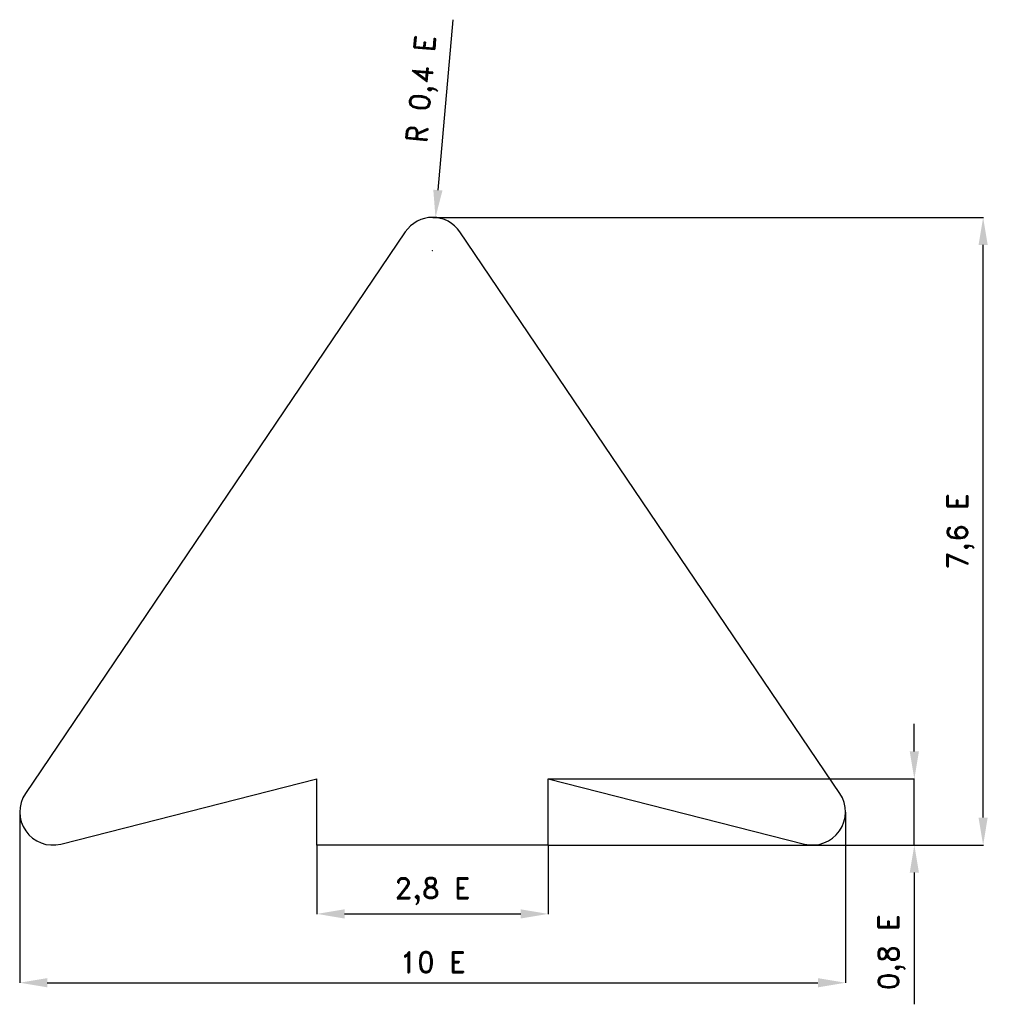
# Model space of a CAD drawing. Header units: millimetres. Extents: x 678 to 1384, y 917 to 1632.
import ezdxf

# ---------------------------------------------------------------- set-up
doc = ezdxf.new("R2010")
doc.units = ezdxf.units.MM
doc.header["$LTSCALE"] = 5
doc.layers.add('Kóty', color=2, linetype='Continuous')
doc.layers.add('Značka', color=7, linetype='Continuous')
doc.styles.get("Standard").update_dxf_attribs({"font": 'romand.shx', "height": 15})
doc.dimstyles.get("Standard").update_dxf_attribs({"dimtxt": 15, "dimasz": 20, "dimexe": 0.18, "dimexo": 0.0625, "dimgap": 7.5, "dimtad": 1, "dimdec": 0, "dimzin": 0, "dimdsep": 46, "dimtxsty": 'Standard', "dimcen": 0.09, "dimadec": 0, "dimazin": 0, "dimtfac": 1, "dimtdec": 0, "dimtofl": 0, "dimtmove": 0, "dimatfit": 3, "dimfxl": 1, "dimtolj": 1, "dimtzin": 0, "dimarcsym": 0})

# ---------------------------------------------------------------- blocks, each defined once
blk = doc.blocks.new('*D0')
at = {"layer": 'Defpoints', "color": 0, "transparency": 16777216}
for p in [(980.56, 1488.52), (978.47, 1464.61)]:
    blk.add_point(p, dxfattribs=at)
at = {"layer": 'Kóty', "color": 0, "linetype": 'Continuous', "lineweight": -2, "transparency": 16777216}
blk.add_line((993.14, 1632.25), (982.31, 1508.44), dxfattribs=at)
at = {"layer": 'Kóty', "color": 0, "lineweight": -2, "transparency": 16777216}
for p, q in [((978.38, 1464.61), (978.56, 1464.61)), ((978.47, 1464.52), (978.47, 1464.7))]:
    blk.add_line(p, q, dxfattribs=at)
at = {"layer": 'Kóty', "color": 0, "transparency": 16777216}
blk.add_solid([(978.98, 1508.73), (985.63, 1508.15), (980.56, 1488.52)], dxfattribs=at)
at = {"layer": 'Kóty', "color": 0, "transparency": 16777216, "insert": (972.23, 1581.74), "char_height": 15, "attachment_point": 5, "rotation": 84.99696}
blk.add_mtext('\\A1;R 0,4 E', dxfattribs=at)
blk = doc.blocks.new('*D1')
at = {"layer": 'Defpoints', "color": 0, "transparency": 16777216}
for p in [(894.47, 1032.61), (1062.47, 1032.61), (1062.47, 982.57)]:
    blk.add_point(p, dxfattribs=at)
at = {"layer": 'Kóty', "color": 0, "lineweight": -2, "transparency": 16777216}
for p, q in [((894.47, 1032.55), (894.47, 982.39)), ((1062.47, 1032.55), (1062.47, 982.39)), ((914.47, 982.57), (1042.47, 982.57))]:
    blk.add_line(p, q, dxfattribs=at)
at = {"layer": 'Kóty', "color": 0, "transparency": 16777216}
for points in [[(914.47, 985.9), (914.47, 979.23), (894.47, 982.57)], [(1042.47, 985.9), (1042.47, 979.23), (1062.47, 982.57)]]:
    blk.add_solid(points, dxfattribs=at)
at = {"layer": 'Kóty', "color": 0, "transparency": 16777216, "insert": (978.47, 999), "char_height": 15, "attachment_point": 5}
blk.add_mtext('\\A1;2,8 E', dxfattribs=at)
blk = doc.blocks.new('*D2')
at = {"layer": 'Defpoints', "color": 0, "transparency": 16777216}
for p in [(678.47, 1056.61), (1278.47, 1056.61), (1278.47, 932.56)]:
    blk.add_point(p, dxfattribs=at)
at = {"layer": 'Kóty', "color": 0, "lineweight": -2, "transparency": 16777216}
for p, q in [((678.47, 1056.55), (678.47, 932.38)), ((1278.47, 1056.55), (1278.47, 932.38)), ((698.47, 932.56), (1258.47, 932.56))]:
    blk.add_line(p, q, dxfattribs=at)
at = {"layer": 'Kóty', "color": 0, "transparency": 16777216}
for points in [[(698.47, 935.9), (698.47, 929.23), (678.47, 932.56)], [(1258.47, 935.9), (1258.47, 929.23), (1278.47, 932.56)]]:
    blk.add_solid(points, dxfattribs=at)
at = {"layer": 'Kóty', "color": 0, "transparency": 16777216, "insert": (978.47, 947.56), "char_height": 15, "attachment_point": 5}
blk.add_mtext('\\A1;10 E', dxfattribs=at)
blk = doc.blocks.new('*D3')
at = {"layer": 'Defpoints', "color": 0, "transparency": 16777216}
for p in [(1062.47, 1080.61), (1254.47, 1032.61), (1328.47, 1032.61)]:
    blk.add_point(p, dxfattribs=at)
at = {"layer": 'Kóty', "color": 0, "lineweight": -2, "transparency": 16777216}
for p, q in [((1328.47, 1100.61), (1328.47, 1120.61)), ((1062.53, 1080.61), (1328.65, 1080.61)), ((1254.53, 1032.61), (1328.65, 1032.61)), ((1328.47, 1012.61), (1328.47, 916.89))]:
    blk.add_line(p, q, dxfattribs=at)
at = {"layer": 'Kóty', "color": 0, "transparency": 16777216}
for points in [[(1325.14, 1100.61), (1331.8, 1100.61), (1328.47, 1080.61)], [(1325.14, 1012.61), (1331.8, 1012.61), (1328.47, 1032.61)]]:
    blk.add_solid(points, dxfattribs=at)
at = {"layer": 'Kóty', "color": 0, "transparency": 16777216, "insert": (1312.04, 954.75), "char_height": 15, "attachment_point": 5, "rotation": 90}
blk.add_mtext('\\A1;0,8 E', dxfattribs=at)
blk = doc.blocks.new('*D4')
at = {"layer": 'Defpoints', "color": 0, "transparency": 16777216}
for p in [(978.47, 1488.61), (1378.47, 1488.61), (1062.47, 1032.61)]:
    blk.add_point(p, dxfattribs=at)
at = {"layer": 'Kóty', "color": 0, "lineweight": -2, "transparency": 16777216}
for p, q in [((978.53, 1488.61), (1378.65, 1488.61)), ((1378.47, 1052.61), (1378.47, 1468.61)), ((1062.53, 1032.61), (1378.65, 1032.61))]:
    blk.add_line(p, q, dxfattribs=at)
at = {"layer": 'Kóty', "color": 0, "transparency": 16777216}
for points in [[(1375.14, 1468.61), (1381.8, 1468.61), (1378.47, 1488.61)], [(1375.14, 1052.61), (1381.8, 1052.61), (1378.47, 1032.61)]]:
    blk.add_solid(points, dxfattribs=at)
at = {"layer": 'Kóty', "color": 0, "transparency": 16777216, "insert": (1362.04, 1260.61), "char_height": 15, "attachment_point": 5, "rotation": 90}
blk.add_mtext('\\A1;7,6 E', dxfattribs=at)

msp = doc.modelspace()

# ---------------------------------------------------------------- linework, layer by layer
at = {"layer": 'Kóty'}
msp.add_lwpolyline([(1328.47, 1032.61), (1328.47, 1080.61)], dxfattribs=at)
at = {"layer": 'Značka', "color": 3}
for p, q in [((894.47, 1032.61), (894.47, 1080.61)), ((1062.47, 1032.61), (1062.47, 1080.61)), ((1062.47, 1032.61), (894.47, 1032.61))]:
    msp.add_line(p, q, dxfattribs=at)
msp.add_lwpolyline([(1062.47, 1080.61), (1248.56, 1033.35, 0.689385), (1274.35, 1070.06), (998.35, 1478.06, 0.530846), (958.59, 1478.06), (682.59, 1070.06, 0.689385), (708.38, 1033.35), (894.47, 1080.61)], format="xyb", dxfattribs=at)

# ---------------------------------------------------------------- dimensions: what is measured, and where the dimension line sits
at = {"layer": 'Kóty'}
dim = msp.add_radius_dim(center=(978.47, 1464.61), mpoint=(980.56, 1488.52), text='R 0,4 E', dimstyle='Standard', dxfattribs=at)
dim.commit()
dim.dimension.update_dxf_attribs({"geometry": '*D0', "text_midpoint": (972.23, 1581.74)})
for base, p1, p2, text, picture, middle in [((1378.47, 1488.61), (1062.47, 1032.61), (978.47, 1488.61), '7,6 E', '*D4', (1362.04, 1260.61)), ((1328.47, 1032.61), (1062.47, 1080.61), (1254.47, 1032.61), '0,8 E', '*D3', (1312.04, 954.75))]:
    dim = msp.add_linear_dim(base=base, p1=p1, p2=p2, angle=90, text=text, dimstyle='Standard', dxfattribs=at)
    dim.commit()
    dim.dimension.update_dxf_attribs({"geometry": picture, "text_midpoint": middle})
for base, p1, p2, text, picture, middle in [((1278.47, 932.56), (678.47, 1056.61), (1278.47, 1056.61), '10 E', '*D2', (978.47, 947.56)), ((1062.47, 982.57), (894.47, 1032.61), (1062.47, 1032.61), '2,8 E', '*D1', (978.47, 999))]:
    dim = msp.add_linear_dim(base=base, p1=p1, p2=p2, text=text, dimstyle='Standard', dxfattribs=at)
    dim.commit()
    dim.dimension.update_dxf_attribs({"geometry": picture, "text_midpoint": middle})

doc.saveas('drawing.dxf')
